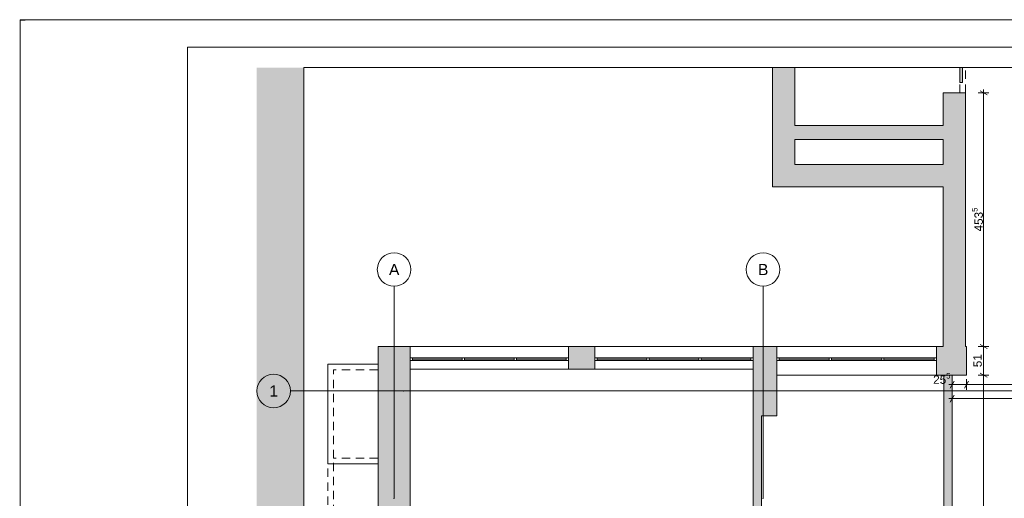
# Paper-space layout 'A-03 INWENTARYZACJA - PIĘTRO 0' of a CAD drawing. Header units: millimetres. Extents: x 0 to 594, y 0 to 297.
# Tile 5 of 11: x 0 to 176, y 211 to 297. Entities that reach past the tile are written whole.
import ezdxf
from ezdxf.xclip import XClip

# ---------------------------------------------------------------- set-up
doc = ezdxf.new("R2010")
doc.units = ezdxf.units.MM
doc.header["$MEASUREMENT"] = 0
doc.header["$XCLIPFRAME"] = 0
for name, pattern in [('DASHDOTX2', [1000, 500, -250, 0, -250]), ('Przer. długie kreski', [2.5, 1.5, -1]), ('PRZERYWANA_DU_A', [550, 350.0000000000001, -199.9999999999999])]:
    doc.linetypes.add(name, pattern=pattern)
for name, color, linetype, lineweight in [('0_Nr_pióra__2', 8, 'Continuous', 13), ('A_winda_Nr_pióra__1', 7, 'Continuous', 20), ('A_wymiary_Nr_pióra__1', 7, 'Continuous', 20), ('A_wymiary_Nr_pióra__2', 8, 'Continuous', 13), ('A_ściany_Nr_pióra__1', 7, 'Continuous', 20), ('Drzwi Archicad_Nr_pióra__1', 7, 'Continuous', 20)]:
    doc.layers.add(name, color=color, linetype=linetype, lineweight=lineweight)
for name, color, linetype, lineweight, true_color in [('A_Arkusz_Nr_pióra__255', 7, 'Continuous', 15, 0x242424), ('A_osie_Nr_pióra__16', 7, 'Continuous', 5, 0x0f0f0f), ('A_osie_Nr_pióra__76', 7, 'Continuous', 5, 0x2d2d2d), ('A_ściany_Nr_pióra__10', 7, 'Continuous', 13, 0x4b4b4b), ('A_ściany_Nr_pióra__19', 7, 'Continuous', 5, 0x191919), ('Okna Archicada_Nr_pióra__19', 7, 'Continuous', 5, 0x191919)]:
    doc.layers.add(name, color=color, linetype=linetype, lineweight=lineweight, true_color=true_color)
for name, color, linetype in [('A_podrys', 7, 'Continuous'), ('A_winda', 7, 'Continuous'), ('A_ściany', 7, 'Continuous')]:
    doc.layers.add(name, color=color, linetype=linetype)
doc.styles.add('STYL_AUTOMATYCZNY_1', font='arial.ttf')
doc.styles.add('STYL_AUTOMATYCZNY_4', font='arial.ttf')

# ---------------------------------------------------------------- blocks, each defined once
blk = doc.blocks.new('Rysunek_2_2', base_point=(-1576.42581689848, -299.4387813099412))
at = {"linetype": 'Continuous', "lineweight": 0, "true_color": 0x484848}
blk.add_hatch(color=251, dxfattribs=at).paths.add_polyline_path([(42.31554381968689, 9.636049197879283), (165.7003105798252, 9.636049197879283), (165.7003105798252, 79.63605179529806), (50.70030755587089, 79.63605179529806), (50.70030755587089, 288.4460524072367), (42.31554381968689, 288.4460524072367)])
at = {"layer": 'A_winda', "linetype": 'Continuous', "lineweight": 0, "true_color": 0xfdfdfd}
blk.add_hatch(color=7, dxfattribs=at).paths.add_polyline_path([(168.5607920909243, 288.4460539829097), (168.0607938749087, 288.4460539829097), (168.0607938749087, 285.7534982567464), (168.5607920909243, 285.7534982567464)])
at = {"layer": 'A_ściany', "linetype": 'Continuous', "lineweight": 0, "true_color": 0x000000}
for points in [[(134.5607950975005, 288.4460534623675), (134.5607950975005, 267.1129343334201), (138.5607952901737, 271.1129345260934), (138.5607952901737, 288.4460534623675)], [(165.0607940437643, 238.5860527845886), (169.060794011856, 238.5860527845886), (169.060794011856, 283.9129341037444), (165.0607940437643, 283.9129341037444)], [(138.5607940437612, 275.6129344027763), (165.0607940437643, 275.6129344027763), (165.0607940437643, 278.1129344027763), (138.5607940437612, 278.1129344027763)], [(134.5607940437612, 267.1129344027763), (165.0607940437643, 267.1129344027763), (165.0607940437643, 271.1129344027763), (138.5607940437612, 271.1129344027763)], [(69.74629206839, 238.586052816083), (64.03929206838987, 238.586052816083), (69.74629206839, 234.536052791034)], [(64.03929206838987, 238.5860527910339), (64.03929206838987, 178.3452853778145), (69.74629206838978, 178.3452853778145), (69.74629206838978, 234.536052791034)], [(102.7762920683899, 234.536052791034), (102.7762920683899, 238.5860527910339), (98.07629206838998, 238.5860527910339), (98.07629206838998, 234.536052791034)], [(135.3062989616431, 238.5860527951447), (131.1062920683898, 238.5860527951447), (131.1062920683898, 234.536052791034)], [(135.3062989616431, 226.1660527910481), (135.3062989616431, 238.5860527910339), (131.1062989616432, 234.536052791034), (131.1062989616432, 226.1660527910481)], [(163.8862920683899, 238.5860527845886), (163.8862920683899, 233.4660527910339), (166.7012047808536, 233.4659836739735), (169.2668727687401, 233.4652743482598), (169.2668727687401, 238.5860527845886)], [(165.2012048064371, 233.4663983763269), (165.2012048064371, 171.4460527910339), (166.7012048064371, 169.9460527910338), (166.7012048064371, 233.4659836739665)], [(132.6062989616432, 178.2452853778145), (132.6062989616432, 226.1660527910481), (131.1062989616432, 226.1660527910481), (131.1062989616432, 178.2452853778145)]]:
    blk.add_hatch(color=18, dxfattribs=at).paths.add_polyline_path(points)
at = {"layer": '0_Nr_pióra__2', "color": 8, "linetype": 'PRZERYWANA_DU_A', "lineweight": 13, "flags": 128}
for points in [[(50.70030683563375, 288.4460527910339), (50.70030683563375, 79.63605279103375), (165.700306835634, 79.63605279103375), (165.700306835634, 9.636052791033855)], [(207.765517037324, 288.4460527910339), (50.70030683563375, 288.4460527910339)]]:
    blk.add_lwpolyline(points, dxfattribs=at)
at = {"layer": 'A_osie_Nr_pióra__16', "color": 250, "linetype": 'DASHDOTX2', "lineweight": 5, "true_color": 0x0f0f0f}
for p, q in [((66.87129206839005, 211.4560703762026), (66.8712938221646, 249.3451115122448)), ((132.8712920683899, 211.4560703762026), (132.8712920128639, 249.3451115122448)), ((68.56662623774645, 230.6360527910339), (48.31554373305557, 230.6360526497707)), ((292.7655161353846, 230.6360526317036), (68.56662460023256, 230.6360526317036)), ((68.56662460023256, 230.6360526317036), (68.56662623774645, 230.6360527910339))]:
    blk.add_line(p, q, dxfattribs=at)
for p in [(68.56662623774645, 230.6360527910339), (66.87129206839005, 211.4560703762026), (66.87129206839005, 211.4560703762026), (132.8712920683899, 211.4560703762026), (132.8712920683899, 211.4560703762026)]:
    blk.add_point(p, dxfattribs=at)
at = {"layer": 'A_osie_Nr_pióra__76', "color": 250, "linetype": 'Continuous', "lineweight": 5, "true_color": 0x2d2d2d}
for centre in [(66.87129206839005, 252.3451096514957), (132.8712920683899, 252.3451096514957), (45.31554578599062, 230.6360527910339)]:
    blk.add_circle(centre, 3, dxfattribs=at)
at = {"layer": 'A_winda_Nr_pióra__1', "color": 7, "linetype": 'Przer. długie kreski', "lineweight": 20}
for p, q in [((168.060794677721, 283.9129336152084), (168.060794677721, 288.4460509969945)), ((169.0607959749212, 283.9129362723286), (169.0607959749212, 288.4460522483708))]:
    blk.add_line(p, q, dxfattribs=at)
at = {"layer": 'A_winda_Nr_pióra__1', "color": 7, "linetype": 'Continuous', "lineweight": 20, "flags": 128}
blk.add_lwpolyline([(168.5607940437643, 288.4460527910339), (168.5607940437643, 285.75349711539), (168.0607940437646, 285.75349711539), (168.0607940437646, 288.4460527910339)], dxfattribs=at)
at = {"layer": 'A_wymiary_Nr_pióra__1', "color": 7, "linetype": 'Continuous', "lineweight": 20}
for p, q in [((172.9303913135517, 283.5520915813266), (171.6803894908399, 284.2737782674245)), ((171.6803894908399, 238.9468954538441), (172.9303913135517, 238.2252087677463)), ((171.6803894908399, 233.8261181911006), (172.9303913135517, 233.1044315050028)), ((167.0620483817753, 232.4110542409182), (166.3403616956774, 231.1610524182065)), ((169.6277154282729, 232.4110542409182), (168.9060287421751, 231.1610524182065)), ((167.0620483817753, 229.9110547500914), (166.3403616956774, 228.6610529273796))]:
    blk.add_line(p, q, dxfattribs=at)
at = {"layer": 'A_wymiary_Nr_pióra__2', "color": 8, "linetype": 'Continuous', "lineweight": 13}
for p, q in [((173.2428876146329, 283.9129349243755), (171.367889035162, 283.9129349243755)), ((172.3053904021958, 283.9129349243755), (172.3053904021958, 284.5241841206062)), ((172.3053904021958, 238.5860521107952), (172.3053904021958, 283.9129349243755)), ((173.2428876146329, 238.5860521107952), (171.367889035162, 238.5860521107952)), ((172.3053904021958, 233.4652748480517), (172.3053904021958, 238.5860521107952)), ((166.7012050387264, 230.8485519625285), (166.7012050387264, 232.7235546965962)), ((169.266872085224, 230.8485519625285), (169.266872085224, 232.7235546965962)), ((173.2428876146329, 233.4652748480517), (171.367889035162, 233.4652748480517)), ((172.3053904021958, 169.9460528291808), (172.3053904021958, 233.4652748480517)), ((166.0899558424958, 231.7860533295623), (166.7012050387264, 231.7860533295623)), ((166.7012050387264, 231.7860533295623), (169.266872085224, 231.7860533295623)), ((169.266872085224, 231.7860533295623), (195.6512035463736, 231.7860533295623)), ((166.0899558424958, 229.2860538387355), (166.7012050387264, 229.2860538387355)), ((166.7012050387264, 228.3485524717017), (166.7012050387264, 230.2235510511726)), ((166.7012050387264, 229.2860538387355), (196.8512047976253, 229.2860538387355))]:
    blk.add_line(p, q, dxfattribs=at)
at = {"layer": 'A_ściany_Nr_pióra__1', "color": 7, "linetype": 'Continuous', "lineweight": 20}
for p, q in [((165.0607957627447, 283.9129349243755), (169.0607957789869, 283.9129349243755)), ((69.74629136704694, 238.5860521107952), (69.74629136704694, 234.5360515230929)), ((98.0762910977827, 238.5860521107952), (98.0762910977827, 234.5360515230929)), ((102.7762908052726, 238.5860521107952), (102.7762908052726, 234.5360515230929)), ((131.1062905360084, 238.5860521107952), (131.1062905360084, 234.5360515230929))]:
    blk.add_line(p, q, dxfattribs=at)
at = {"layer": 'A_ściany_Nr_pióra__1', "color": 7, "linetype": 'Continuous', "lineweight": 20, "flags": 128}
for points in [[(134.5607940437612, 288.4460527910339), (134.5607940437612, 267.1129344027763)], [(138.5607940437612, 278.1129344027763), (138.5607940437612, 288.4460527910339)], [(165.0607940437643, 283.9129341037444), (165.0607940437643, 278.1129344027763)], [(169.0607940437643, 238.5860527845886), (169.0607940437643, 283.9129341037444)], [(165.0607940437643, 278.1129344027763), (138.5607940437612, 278.1129344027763)], [(138.5607940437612, 271.1129344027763), (138.5607940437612, 275.6129344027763)], [(138.5607940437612, 275.6129344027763), (165.0607940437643, 275.6129344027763)], [(165.0607940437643, 275.6129344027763), (165.0607940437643, 271.1129344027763)], [(165.0607940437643, 271.1129344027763), (138.5607940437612, 271.1129344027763)], [(134.5607940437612, 267.1129344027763), (165.0607940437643, 267.1129344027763)], [(165.0607940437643, 267.1129344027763), (165.0607940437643, 238.5860527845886)], [(69.74629206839, 238.5860527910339), (64.03929206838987, 238.5860527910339)], [(64.03929206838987, 238.5860527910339), (64.03929206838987, 178.3452853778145)], [(102.7762920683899, 238.5860527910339), (98.07629206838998, 238.5860527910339)], [(135.3062989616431, 238.5860527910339), (131.1062920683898, 238.5860527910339)], [(135.3062989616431, 226.1660527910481), (135.3062989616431, 238.5860527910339)], [(135.32629206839, 238.5860527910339), (135.32629206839, 233.4660527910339)], [(163.8862920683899, 238.5860527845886), (163.8862920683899, 233.4660527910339)], [(165.0607940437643, 238.5860527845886), (163.8862920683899, 238.5860527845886)], [(169.2668727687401, 238.5860527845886), (169.0607940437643, 238.5860527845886)], [(169.2668727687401, 233.4652743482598), (169.2668727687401, 238.5860527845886)], [(69.74629206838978, 178.3452853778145), (69.74629206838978, 234.536052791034)], [(98.07629206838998, 234.536052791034), (102.7762920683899, 234.536052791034)], [(131.1062989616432, 234.536052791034), (131.1062989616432, 226.1660527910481)], [(163.8862920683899, 233.4660527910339), (166.7012047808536, 233.4659836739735)], [(165.2012048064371, 233.4663983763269), (165.2012048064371, 171.4460527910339)], [(166.7012048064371, 233.4659836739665), (165.2012048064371, 233.4663983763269)], [(166.7012048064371, 169.9460527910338), (166.7012048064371, 233.4659836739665)], [(166.7012048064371, 233.4659836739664), (169.2668727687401, 233.4652743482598)], [(131.1062989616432, 226.1660527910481), (131.1062989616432, 178.2452853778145)], [(132.6062989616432, 226.1660527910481), (135.3062989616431, 226.1660527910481)], [(132.6062989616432, 178.2452853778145), (132.6062989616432, 226.1660527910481)]]:
    blk.add_lwpolyline(points, dxfattribs=at)
at = {"layer": 'A_ściany_Nr_pióra__10', "color": 251, "linetype": 'Continuous', "lineweight": 13, "true_color": 0x4b4b4b}
for p, q in [((63.99929174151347, 235.4360535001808), (55.03929320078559, 235.4360535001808)), ((55.03929320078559, 217.6360536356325), (55.03929320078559, 235.4360535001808)), ((63.99929174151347, 217.6360536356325), (55.03929320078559, 217.6360536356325))]:
    blk.add_line(p, q, dxfattribs=at)
at = {"layer": 'A_ściany_Nr_pióra__10', "color": 251, "linetype": 'Przer. długie kreski', "lineweight": 13, "true_color": 0x4b4b4b}
for p, q in [((63.99929174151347, 234.4360545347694), (56.03929216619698, 234.4360545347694)), ((56.03929216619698, 218.6360526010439), (56.03929216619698, 234.4360545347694)), ((56.03929216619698, 158.8060543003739), (56.03929216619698, 218.6360526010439)), ((63.99929174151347, 218.6360526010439), (56.03929216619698, 218.6360526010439)), ((55.03929320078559, 157.8060511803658), (55.03929320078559, 217.6360536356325))]:
    blk.add_line(p, q, dxfattribs=at)
at = {"layer": 'A_ściany_Nr_pióra__19', "color": 250, "linetype": 'Continuous', "lineweight": 5, "true_color": 0x191919}
for p, q in [((98.0762910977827, 238.5860521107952), (69.74629136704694, 238.5860521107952)), ((131.1062905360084, 238.5860521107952), (102.7762908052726, 238.5860521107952)), ((163.8862912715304, 238.5860521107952), (135.326293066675, 238.5860521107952)), ((69.74629136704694, 234.5360515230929), (98.0762910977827, 234.5360515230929)), ((102.7762908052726, 234.5360515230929), (131.1062905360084, 234.5360515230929)), ((135.326293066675, 233.4660517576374), (163.8862912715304, 233.4660517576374))]:
    blk.add_line(p, q, dxfattribs=at)
at = {"layer": 'Drzwi Archicad_Nr_pióra__1', "color": 7, "linetype": 'Continuous', "lineweight": 20}
blk.add_line((165.0607957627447, 283.9129349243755), (169.0607957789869, 283.9129349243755), dxfattribs=at)
at = {"layer": 'Okna Archicada_Nr_pióra__19', "color": 250, "linetype": 'Continuous', "lineweight": 5, "true_color": 0x191919}
for p, q in [((98.0762910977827, 236.5860541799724), (69.74629136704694, 236.5860541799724)), ((69.74629136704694, 236.5860541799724), (69.74629136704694, 236.0860526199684)), ((69.74629136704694, 236.0860526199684), (98.0762910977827, 236.0860526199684)), ((70.14629178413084, 236.5860541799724), (70.14629178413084, 236.0860526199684)), ((70.14629178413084, 236.336051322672), (79.05629390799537, 236.336051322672)), ((79.05629390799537, 236.5860541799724), (79.05629390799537, 236.0860526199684)), ((79.45629017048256, 236.5860541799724), (79.45629017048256, 236.0860526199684)), ((79.45629017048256, 236.336051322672), (88.36629229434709, 236.336051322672)), ((88.36629229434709, 236.5860541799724), (88.36629229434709, 236.0860526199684)), ((88.76629271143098, 236.5860541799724), (88.76629271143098, 236.0860526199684)), ((88.76629271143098, 236.336051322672), (97.6762906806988, 236.336051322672)), ((97.6762906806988, 236.5860541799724), (97.6762906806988, 236.0860526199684)), ((98.0762910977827, 236.0860526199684), (98.0762910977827, 236.5860541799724)), ((131.1062905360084, 236.5860541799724), (102.7762908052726, 236.5860541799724)), ((102.7762908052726, 236.5860541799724), (102.7762908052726, 236.0860526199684)), ((102.7762908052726, 236.0860526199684), (131.1062905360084, 236.0860526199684)), ((103.1762912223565, 236.5860541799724), (103.1762912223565, 236.0860526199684)), ((103.1762912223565, 236.336051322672), (112.0862933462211, 236.336051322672)), ((112.0862933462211, 236.5860541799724), (112.0862933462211, 236.0860526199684)), ((112.486293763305, 236.5860541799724), (112.486293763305, 236.0860526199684)), ((112.486293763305, 236.336051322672), (121.3962917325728, 236.336051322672)), ((121.3962917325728, 236.5860541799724), (121.3962917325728, 236.0860526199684)), ((121.7962921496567, 236.5860541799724), (121.7962921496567, 236.0860526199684)), ((121.7962921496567, 236.336051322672), (130.7062901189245, 236.336051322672)), ((130.7062901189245, 236.5860541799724), (130.7062901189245, 236.0860526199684)), ((131.1062905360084, 236.0860526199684), (131.1062905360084, 236.5860541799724)), ((135.326293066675, 236.0860526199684), (135.326293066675, 236.5860541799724)), ((135.326293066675, 236.5860541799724), (163.8862912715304, 236.5860541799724)), ((163.8862912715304, 236.0860526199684), (135.326293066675, 236.0860526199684)), ((135.7262934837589, 236.5860541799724), (135.7262934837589, 236.0860526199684)), ((144.7129603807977, 236.336051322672), (135.7262934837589, 236.336051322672)), ((144.7129603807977, 236.5860541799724), (144.7129603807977, 236.0860526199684)), ((145.1129607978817, 236.5860541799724), (145.1129607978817, 236.0860526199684)), ((154.0996235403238, 236.336051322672), (145.1129607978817, 236.336051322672)), ((154.0996235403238, 236.5860541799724), (154.0996235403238, 236.0860526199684)), ((154.4996239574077, 236.5860541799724), (154.4996239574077, 236.0860526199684)), ((163.4862908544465, 236.336051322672), (154.4996239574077, 236.336051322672)), ((163.4862908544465, 236.5860541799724), (163.4862908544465, 236.0860526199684)), ((163.8862912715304, 236.5860541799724), (163.8862912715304, 236.0860526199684))]:
    blk.add_line(p, q, dxfattribs=at)
at = {"layer": 'A_osie_Nr_pióra__76', "color": 250, "linetype": 'Continuous', "lineweight": 5, "true_color": 0x2d2d2d, "char_height": 2, "attachment_point": 1, "style": 'STYL_AUTOMATYCZNY_1'}
for s, insert in [('\\A1;{\\pql;\\pt0;\\fArial|b0|i0|c238|p0;\\W1.000000;A}', (65.95655706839, 253.3451096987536)), ('\\A1;{\\pql;\\pt0;\\fArial|b0|i0|c238|p0;\\W1.000000;B}', (131.9565570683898, 253.3451096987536)), ('\\A1;{\\pql;\\pt0;\\fArial|b0|i0|c238|p0;\\W1.000000;1}', (44.55282078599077, 231.6360528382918))]:
    blk.add_mtext(s, dxfattribs=dict(at, insert=insert))
at = {"layer": 'A_wymiary_Nr_pióra__1', "color": 7, "linetype": 'Continuous', "lineweight": 20, "insert": (172.6140885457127, 259.1558135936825), "char_height": 1.5, "attachment_point": 7, "rotation": 90, "style": 'STYL_AUTOMATYCZNY_1'}
blk.add_mtext('\\A1;{\\pql;\\fArial|b0|i0|c238|p0;\\W1.000000;453\\fArial|b0|i0|c238|p0;\\W1.000000;\\A1{\\H.66x;\\S5^  ;}}', dxfattribs=at)
at = {"layer": 'A_wymiary_Nr_pióra__1', "color": 7, "linetype": 'Continuous', "lineweight": 20, "insert": (163.2966847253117, 231.4783583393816), "char_height": 1.5, "attachment_point": 7, "style": 'STYL_AUTOMATYCZNY_1'}
blk.add_mtext('\\A1;{\\pql;\\fArial|b0|i0|c238|p0;\\W1.000000;25\\fArial|b0|i0|c238|p0;\\W1.000000;\\A1{\\H.66x;\\S5^  ;}}', dxfattribs=at)
at = {"layer": 'A_wymiary_Nr_pióra__1', "color": 7, "linetype": 'Continuous', "lineweight": 20, "insert": (172.0053896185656, 234.8815760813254), "char_height": 1.5, "width": 2.288175, "attachment_point": 7, "rotation": 90, "style": 'STYL_AUTOMATYCZNY_4'}
blk.add_mtext('\\A1;{\\pql;\\fArial|b0|i0|c238|p0;\\W1.000000;51}', dxfattribs=at)

psp = doc.layouts.new('A-03 INWENTARYZACJA - PIĘTRO 0')

# ---------------------------------------------------------------- linework, layer by layer
at = {"layer": 'A_Arkusz_Nr_pióra__255', "color": 250, "linetype": 'Continuous', "lineweight": 15, "true_color": 0x242424}
for p, q in [((-0.09999999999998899, 296.9), (0.9000000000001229, 296.9)), ((29.90003742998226, 292.1), (29.89980349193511, 4.900326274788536)), ((589.1, 292.1), (29.90003742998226, 292.1))]:
    psp.add_line(p, q, dxfattribs=at)
at = {"layer": 'A_Arkusz_Nr_pióra__255', "color": 250, "linetype": 'Continuous', "lineweight": 15, "true_color": 0x242424, "flags": 128}
psp.add_lwpolyline([(0, 297), (594, 297), (594, 0), (0, 0)], close=True, dxfattribs=at)

# ---------------------------------------------------------------- block references
at = {"layer": 'A_podrys', "color": 37, "linetype": 'Continuous', "lineweight": 5, "true_color": 0x656532}
ref = psp.add_blockref('Rysunek_2_2', (-1576.42581689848, -299.4387813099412), dxfattribs=at)
XClip(ref).set_block_clipping_path([(42.31554578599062, 9.636052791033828), (292.765517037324, 288.4460527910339)])

doc.saveas('drawing.dxf')
